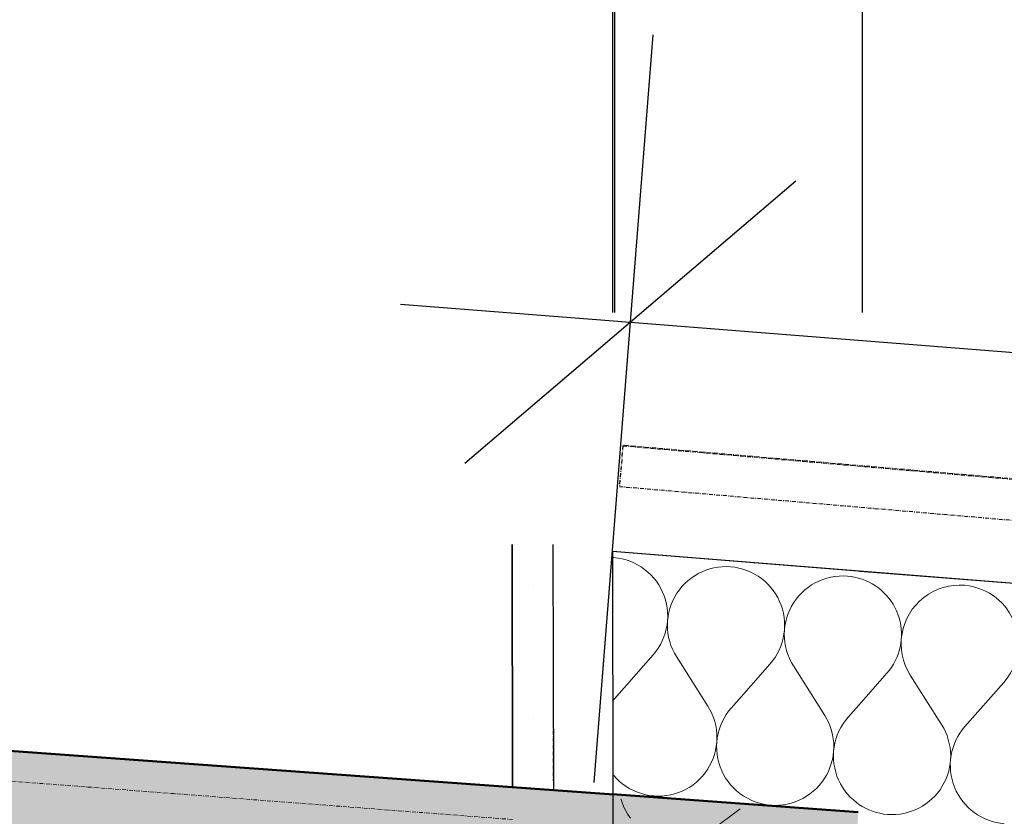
# Model space of a CAD drawing. Header units: millimetres. Extents: x -28761 to 4793, y -4271 to 20239.
# Tile 215 of 256: x -11534 to -10894, y 18816 to 19333. Entities that reach past the tile are written whole.
import ezdxf

# ---------------------------------------------------------------- set-up
doc = ezdxf.new("R2010")
doc.units = ezdxf.units.MM
doc.header["$MEASUREMENT"] = 0
doc.linetypes.add('Wipeout_Contour', pattern=[1000, 0, -1000])
doc.linetypes.add('Čerchovaná M', pattern=[4.5, 2.5, -0.85, 0.3, -0.85])
for name, color, linetype in [('5._POHLED ZÁPADNÍ_1_Konstrukce - nenosné', 7, 'Continuous'), ('5._POHLED ZÁPADNÍ_1_Konstrukce - nosné', 7, 'Continuous'), ('5._POHLED ZÁPADNÍ_1_Nové_Konstrukce - nosné', 7, 'Continuous'), ('5._POHLED ZÁPADNÍ_1_Nové_Konstrukce – Dělicí čáry vrstev', 7, 'Continuous'), ('5._POHLED ZÁPADNÍ_1_Nové_Kóty - SP', 7, 'Continuous'), ('5._POHLED ZÁPADNÍ_1_Nové_Výplně - Povrchové', 7, 'Continuous'), ('5._POHLED ZÁPADNÍ_1_Nové_Výplně – Řezové', 7, 'Continuous'), ('5._POHLED ZÁPADNÍ_1_Nové_ZJEDNODUŠENÝ DVŮR', 7, 'Continuous'), ('5._POHLED ZÁPADNÍ_1_Výplně – Řezové', 7, 'Continuous')]:
    doc.layers.add(name, color=color, linetype=linetype)

# ---------------------------------------------------------------- blocks, each defined once
blk = doc.blocks.new('*X21', base_point=(-30186.65, -6515.26))
at = {"layer": '5._POHLED ZÁPADNÍ_1_Nové_Výplně – Řezové', "color": 21, "linetype": 'Continuous', "lineweight": 20, "true_color": 0xffaaaa}
for p, q in [((-11147.45, 18983.85), (-11148.37, 18983.89)), ((-11144.75, 18983.53), (-11147.45, 18983.85)), ((-11144.43, 18983.47), (-11144.75, 18983.53)), ((-11112.44, 18948.28), (-11112.51, 18948.98)), ((-11112.79, 18940.14), (-11112.48, 18942.84)), ((-11112.48, 18942.84), (-11112.6, 18940.12)), ((-11112.48, 18942.84), (-11112.36, 18945.56)), ((-11112.17, 18945.54), (-11112.48, 18942.84)), ((-11112.36, 18945.56), (-11112.44, 18948.28)), ((-11111.69, 18948.1), (-11112.17, 18945.54)), ((-11113.99, 18934.83), (-11113.3, 18937.47)), ((-11113.3, 18937.47), (-11112.79, 18940.14)), ((-11112.6, 18940.12), (-11112.52, 18937.4)), ((-11112.52, 18937.4), (-11112.24, 18934.7)), ((-11117.17, 18927.33), (-11115.93, 18929.76)), ((-11115.93, 18929.76), (-11114.87, 18932.26)), ((-11114.87, 18932.26), (-11113.99, 18934.83)), ((-11112.24, 18934.7), (-11111.78, 18932.02)), ((-11111.78, 18932.02), (-11111.12, 18929.38)), ((-11120.15, 18922.78), (-11118.58, 18925.01)), ((-11118.58, 18925.01), (-11117.17, 18927.33)), ((-11111.12, 18929.38), (-11110.28, 18926.79)), ((-11110.28, 18926.79), (-11109.26, 18924.27)), ((-11109.26, 18924.27), (-11108.06, 18921.83)), ((-11121.88, 18920.68), (-11147.06, 18892.1)), ((-11121.88, 18920.68), (-11120.15, 18922.78)), ((-11108.06, 18921.83), (-11106.68, 18919.48)), ((-11106.68, 18919.48), (-11086.3, 18887.3)), ((-11147.06, 18892.1), (-11148.21, 18890.7)), ((-11062.91, 18895.4), (-11071.11, 18886.09)), ((-11084.93, 18884.95), (-11086.3, 18887.3)), ((-11083.73, 18882.51), (-11084.93, 18884.95)), ((-11071.11, 18886.09), (-11072.84, 18883.99)), ((-11082.7, 18879.99), (-11083.73, 18882.51)), ((-11081.86, 18877.4), (-11082.7, 18879.99)), ((-11075.81, 18879.44), (-11077.05, 18877.02)), ((-11074.41, 18881.77), (-11075.81, 18879.44)), ((-11072.84, 18883.99), (-11074.41, 18881.77)), ((-11081.21, 18874.76), (-11081.86, 18877.4)), ((-11080.74, 18872.08), (-11081.21, 18874.76)), ((-11080.47, 18869.37), (-11080.74, 18872.08)), ((-11078.99, 18871.94), (-11079.69, 18869.31)), ((-11078.11, 18874.51), (-11078.99, 18871.94)), ((-11077.05, 18877.02), (-11078.11, 18874.51)), ((-11080.51, 18863.93), (-11080.39, 18866.65)), ((-11080.19, 18866.64), (-11080.51, 18863.93)), ((-11080.39, 18866.65), (-11080.47, 18869.37)), ((-11079.69, 18869.31), (-11080.19, 18866.64)), ((-11081.32, 18858.56), (-11080.82, 18861.23)), ((-11080.82, 18861.23), (-11080.51, 18863.93)), ((-11080.51, 18863.93), (-11080.63, 18861.21)), ((-11080.63, 18861.21), (-11080.55, 18858.5)), ((-11083.94, 18850.84), (-11082.89, 18853.35)), ((-11082.89, 18853.35), (-11082.01, 18855.92)), ((-11082.01, 18855.92), (-11081.32, 18858.56)), ((-11080.55, 18858.5), (-11080.28, 18855.79)), ((-11080.28, 18855.79), (-11079.82, 18853.11)), ((-11079.82, 18853.11), (-11079.17, 18850.47)), ((-11086.58, 18846.09), (-11085.18, 18848.42)), ((-11085.18, 18848.42), (-11083.94, 18850.84)), ((-11079.17, 18850.47), (-11078.33, 18847.88)), ((-11078.33, 18847.88), (-11077.31, 18845.36)), ((-11148.12, 18843.02), (-11147.47, 18842.19)), ((-11147.47, 18842.19), (-11145.63, 18840.19)), ((-11145.63, 18840.19), (-11143.66, 18838.32)), ((-11091.74, 18839.78), (-11089.87, 18841.76)), ((-11089.87, 18841.76), (-11088.15, 18843.87)), ((-11088.15, 18843.87), (-11086.58, 18846.09)), ((-11077.31, 18845.36), (-11076.11, 18842.91)), ((-11076.11, 18842.91), (-11074.74, 18840.56)), ((-11074.74, 18840.56), (-11073.21, 18838.32)), ((-11143.66, 18838.32), (-11141.55, 18836.59)), ((-11141.55, 18836.59), (-11139.33, 18835.02)), ((-11139.33, 18835.02), (-11137, 18833.62)), ((-11137, 18833.62), (-11134.58, 18832.38)), ((-11100.47, 18833.34), (-11098.12, 18834.72)), ((-11098.12, 18834.72), (-11095.88, 18836.25)), ((-11095.88, 18836.25), (-11093.75, 18837.94)), ((-11093.75, 18837.94), (-11091.74, 18839.78)), ((-11073.21, 18838.32), (-11071.52, 18836.18)), ((-11071.52, 18836.18), (-11069.68, 18834.18)), ((-11069.68, 18834.18), (-11067.7, 18832.31)), ((-11017.79, 18831.94), (-11015.79, 18833.77)), ((-11015.79, 18833.77), (-11013.92, 18835.75)), ((-11013.92, 18835.75), (-11012.2, 18837.86)), ((-11012.2, 18837.86), (-11011.09, 18839.43)), ((-11134.58, 18832.38), (-11132.07, 18831.32)), ((-11132.07, 18831.32), (-11129.5, 18830.44)), ((-11129.5, 18830.44), (-11126.86, 18829.75)), ((-11126.86, 18829.75), (-11124.19, 18829.25)), ((-11124.19, 18829.25), (-11121.49, 18828.94)), ((-11121.49, 18828.94), (-11118.77, 18828.82)), ((-11118.77, 18828.82), (-11116.05, 18828.89)), ((-11116.05, 18828.89), (-11113.34, 18829.17)), ((-11113.34, 18829.17), (-11110.66, 18829.63)), ((-11110.66, 18829.63), (-11108.02, 18830.28)), ((-11108.02, 18830.28), (-11105.43, 18831.12)), ((-11105.43, 18831.12), (-11102.91, 18832.14)), ((-11102.91, 18832.14), (-11100.47, 18833.34)), ((-11067.7, 18832.31), (-11065.6, 18830.59)), ((-11065.6, 18830.59), (-11063.37, 18829.02)), ((-11063.37, 18829.02), (-11061.05, 18827.61)), ((-11061.05, 18827.61), (-11058.62, 18826.37)), ((-11026.96, 18826.14), (-11024.52, 18827.34)), ((-11024.52, 18827.34), (-11022.17, 18828.71)), ((-11022.17, 18828.71), (-11019.92, 18830.24)), ((-11019.92, 18830.24), (-11017.79, 18831.94)), ((-11058.62, 18826.37), (-11056.12, 18825.31)), ((-11056.12, 18825.31), (-11053.54, 18824.44)), ((-11053.54, 18824.44), (-11050.91, 18823.74)), ((-11050.91, 18823.74), (-11048.24, 18823.24)), ((-11048.24, 18823.24), (-11045.54, 18822.93)), ((-11045.54, 18822.93), (-11042.82, 18822.81)), ((-11042.82, 18822.81), (-11040.1, 18822.89)), ((-11040.1, 18822.89), (-11037.39, 18823.16)), ((-11037.39, 18823.16), (-11034.71, 18823.62)), ((-11034.71, 18823.62), (-11032.07, 18824.27)), ((-11032.07, 18824.27), (-11029.48, 18825.11)), ((-11029.48, 18825.11), (-11026.96, 18826.14))]:
    blk.add_line(p, q, dxfattribs=at)
blk = doc.blocks.new('*X22', base_point=(-30186.65, -6515.26))
at = {"layer": '5._POHLED ZÁPADNÍ_1_Nové_Výplně – Řezové', "color": 21, "linetype": 'Continuous', "lineweight": 20, "true_color": 0xffaaaa}
for p, q in [((-10969.97, 18908.67), (-10988.2, 18887.98)), ((-10954.78, 18907.46), (-10934.39, 18875.28)), ((-10894.02, 18902.66), (-10919.2, 18874.08))]:
    blk.add_line(p, q, dxfattribs=at)
for centre, start, end in [((-10998.55, 18933.85), 318.60794, 74.47296), ((-10922.59, 18927.85), 318.60794, 212.34773), ((-10966.58, 18854.9), 265.47784, 32.34773), ((-10890.63, 18848.89), 138.60794, 265.47784), ((-10966.58, 18854.9), 235.62139, 265.47784)]:
    blk.add_arc(centre, 38.1, start, end, dxfattribs=at)
blk = doc.blocks.new('*X23', base_point=(-30186.65, -6515.26))
at = {"layer": '5._POHLED ZÁPADNÍ_1_Nové_Výplně – Řezové', "color": 21, "linetype": 'Continuous', "lineweight": 20, "true_color": 0xffaaaa}
for p, q in [((-11142.07, 18983.03), (-11144.43, 18983.47)), ((-11139.44, 18982.34), (-11142.07, 18983.03)), ((-11136.87, 18981.46), (-11139.44, 18982.34)), ((-11134.36, 18980.4), (-11136.87, 18981.46)), ((-11131.94, 18979.16), (-11134.36, 18980.4)), ((-11129.61, 18977.76), (-11131.94, 18979.16)), ((-11127.39, 18976.19), (-11129.61, 18977.76)), ((-11125.28, 18974.46), (-11127.39, 18976.19)), ((-11123.31, 18972.59), (-11125.28, 18974.46)), ((-11090.07, 18974.63), (-11092.51, 18973.43)), ((-11087.55, 18975.65), (-11090.07, 18974.63)), ((-11084.96, 18976.49), (-11087.55, 18975.65)), ((-11082.32, 18977.15), (-11084.96, 18976.49)), ((-11079.64, 18977.61), (-11082.32, 18977.15)), ((-11076.93, 18977.88), (-11079.64, 18977.61)), ((-11074.22, 18977.96), (-11076.93, 18977.88)), ((-11071.5, 18977.84), (-11074.22, 18977.96)), ((-11068.79, 18977.53), (-11071.5, 18977.84)), ((-11066.12, 18977.02), (-11068.79, 18977.53)), ((-11063.49, 18976.33), (-11066.12, 18977.02)), ((-11060.92, 18975.45), (-11063.49, 18976.33)), ((-11058.41, 18974.39), (-11060.92, 18975.45)), ((-11055.99, 18973.16), (-11058.41, 18974.39)), ((-11121.47, 18970.59), (-11123.31, 18972.59)), ((-11119.78, 18968.46), (-11121.47, 18970.59)), ((-11118.24, 18966.21), (-11119.78, 18968.46)), ((-11099.24, 18968.83), (-11101.24, 18966.99)), ((-11097.11, 18970.52), (-11099.24, 18968.83)), ((-11094.86, 18972.06), (-11097.11, 18970.52)), ((-11092.51, 18973.43), (-11094.86, 18972.06)), ((-11053.66, 18971.75), (-11055.99, 18973.16)), ((-11051.44, 18970.18), (-11053.66, 18971.75)), ((-11049.33, 18968.46), (-11051.44, 18970.18)), ((-11047.35, 18966.59), (-11049.33, 18968.46)), ((-11014.12, 18968.62), (-11016.56, 18967.42)), ((-11011.6, 18969.64), (-11014.12, 18968.62)), ((-11009.01, 18970.48), (-11011.6, 18969.64)), ((-11006.37, 18971.14), (-11009.01, 18970.48)), ((-11003.69, 18971.6), (-11006.37, 18971.14)), ((-11000.98, 18971.87), (-11003.69, 18971.6)), ((-10998.26, 18971.95), (-11000.98, 18971.87)), ((-10995.54, 18971.83), (-10998.26, 18971.95)), ((-10992.84, 18971.52), (-10995.54, 18971.83)), ((-10990.17, 18971.02), (-10992.84, 18971.52)), ((-10988.35, 18970.54), (-10990.17, 18971.02)), ((-11116.88, 18963.86), (-11118.24, 18966.21)), ((-11115.68, 18961.42), (-11116.88, 18963.86)), ((-11104.83, 18962.91), (-11106.4, 18960.68)), ((-11103.11, 18965.01), (-11104.83, 18962.91)), ((-11101.24, 18966.99), (-11103.11, 18965.01)), ((-11045.52, 18964.58), (-11047.35, 18966.59)), ((-11043.83, 18962.45), (-11045.52, 18964.58)), ((-11042.29, 18960.2), (-11043.83, 18962.45)), ((-11023.29, 18962.82), (-11025.29, 18960.98)), ((-11021.16, 18964.52), (-11023.29, 18962.82)), ((-11018.91, 18966.05), (-11021.16, 18964.52)), ((-11016.56, 18967.42), (-11018.91, 18966.05)), ((-11114.66, 18958.9), (-11115.68, 18961.42)), ((-11113.82, 18956.31), (-11114.66, 18958.9)), ((-11113.17, 18953.67), (-11113.82, 18956.31)), ((-11109.04, 18955.93), (-11110.1, 18953.42)), ((-11107.81, 18958.35), (-11109.04, 18955.93)), ((-11106.4, 18960.68), (-11107.81, 18958.35)), ((-11040.92, 18957.85), (-11042.29, 18960.2)), ((-11039.72, 18955.41), (-11040.92, 18957.85)), ((-11038.7, 18952.89), (-11039.72, 18955.41)), ((-11028.88, 18956.9), (-11030.45, 18954.68)), ((-11027.16, 18959.01), (-11028.88, 18956.9)), ((-11025.29, 18960.98), (-11027.16, 18959.01)), ((-11112.7, 18950.99), (-11113.17, 18953.67)), ((-11112.51, 18948.98), (-11112.7, 18950.99)), ((-11110.98, 18950.85), (-11111.67, 18948.22)), ((-11110.1, 18953.42), (-11110.98, 18950.85)), ((-11037.86, 18950.3), (-11038.7, 18952.89)), ((-11037.21, 18947.66), (-11037.86, 18950.3)), ((-11033.09, 18949.92), (-11034.15, 18947.42)), ((-11031.85, 18952.35), (-11033.09, 18949.92)), ((-11030.45, 18954.68), (-11031.85, 18952.35)), ((-11111.67, 18948.22), (-11111.69, 18948.1)), ((-11036.75, 18944.98), (-11037.21, 18947.66)), ((-11036.48, 18942.27), (-11036.75, 18944.98)), ((-11035.02, 18944.84), (-11035.72, 18942.21)), ((-11034.15, 18947.42), (-11035.02, 18944.84)), ((-11036.84, 18934.13), (-11036.53, 18936.83)), ((-11036.53, 18936.83), (-11036.64, 18934.12)), ((-11036.53, 18936.83), (-11036.41, 18939.55)), ((-11036.22, 18939.54), (-11036.53, 18936.83)), ((-11036.41, 18939.55), (-11036.48, 18942.27)), ((-11035.72, 18942.21), (-11036.22, 18939.54)), ((-11038.04, 18928.83), (-11037.34, 18931.46)), ((-11037.34, 18931.46), (-11036.84, 18934.13)), ((-11036.64, 18934.12), (-11036.56, 18931.4)), ((-11036.56, 18931.4), (-11036.29, 18928.69)), ((-11041.22, 18921.33), (-11039.98, 18923.75)), ((-11039.98, 18923.75), (-11038.92, 18926.25)), ((-11038.92, 18926.25), (-11038.04, 18928.83)), ((-11036.29, 18928.69), (-11035.83, 18926.01)), ((-11035.83, 18926.01), (-11035.17, 18923.37)), ((-11035.17, 18923.37), (-11034.33, 18920.78)), ((-11045.92, 18914.67), (-11044.2, 18916.78)), ((-11044.2, 18916.78), (-11042.63, 18919)), ((-11042.63, 18919), (-11041.22, 18921.33)), ((-11034.33, 18920.78), (-11033.31, 18918.26)), ((-11033.31, 18918.26), (-11032.1, 18915.82)), ((-11045.92, 18914.67), (-11062.91, 18895.4)), ((-11032.1, 18915.82), (-11030.73, 18913.47)), ((-11030.73, 18913.47), (-11010.35, 18881.29)), ((-10988.2, 18887.98), (-10995.16, 18880.09)), ((-11008.98, 18878.94), (-11010.35, 18881.29)), ((-11007.77, 18876.5), (-11008.98, 18878.94)), ((-10995.16, 18880.09), (-10996.88, 18877.98)), ((-11006.75, 18873.98), (-11007.77, 18876.5)), ((-11005.91, 18871.39), (-11006.75, 18873.98)), ((-10999.86, 18873.43), (-11001.1, 18871.01)), ((-10998.45, 18875.76), (-10999.86, 18873.43)), ((-10996.88, 18877.98), (-10998.45, 18875.76)), ((-11005.25, 18868.75), (-11005.91, 18871.39)), ((-11004.79, 18866.07), (-11005.25, 18868.75)), ((-11004.52, 18863.36), (-11004.79, 18866.07)), ((-11003.04, 18865.93), (-11003.74, 18863.3)), ((-11002.16, 18868.51), (-11003.04, 18865.93)), ((-11001.1, 18871.01), (-11002.16, 18868.51)), ((-11004.55, 18857.93), (-11004.44, 18860.64)), ((-11004.24, 18860.63), (-11004.55, 18857.93)), ((-11004.44, 18860.64), (-11004.52, 18863.36)), ((-11003.74, 18863.3), (-11004.24, 18860.63)), ((-11005.36, 18852.55), (-11004.86, 18855.22)), ((-11004.86, 18855.22), (-11004.55, 18857.93)), ((-11004.55, 18857.93), (-11004.67, 18855.21)), ((-11004.67, 18855.21), (-11004.6, 18852.49)), ((-11007.99, 18844.84), (-11006.93, 18847.34)), ((-11006.93, 18847.34), (-11006.06, 18849.92)), ((-11006.06, 18849.92), (-11005.36, 18852.55)), ((-11004.6, 18852.49), (-11004.33, 18849.78)), ((-11004.33, 18849.78), (-11003.87, 18847.1)), ((-11003.87, 18847.1), (-11003.22, 18844.46)), ((-11011.09, 18839.43), (-11010.63, 18840.08)), ((-11010.63, 18840.08), (-11009.23, 18842.41)), ((-11009.23, 18842.41), (-11007.99, 18844.84)), ((-11003.22, 18844.46), (-11002.38, 18841.87)), ((-11002.38, 18841.87), (-11001.36, 18839.35)), ((-11001.36, 18839.35), (-11000.16, 18836.91)), ((-11000.16, 18836.91), (-10998.79, 18834.56)), ((-10998.79, 18834.56), (-10997.25, 18832.31)), ((-10997.25, 18832.31), (-10995.56, 18830.18)), ((-10995.56, 18830.18), (-10993.73, 18828.17)), ((-10993.73, 18828.17), (-10991.75, 18826.3)), ((-10991.75, 18826.3), (-10989.64, 18824.58)), ((-10989.64, 18824.58), (-10988.09, 18823.48))]:
    blk.add_line(p, q, dxfattribs=at)
blk = doc.blocks.new('*X30', base_point=(-30186.65, -6515.26))
at = {"layer": '5._POHLED ZÁPADNÍ_1_Nové_Výplně – Řezové', "color": 21, "linetype": 'Continuous', "lineweight": 20, "true_color": 0xffaaaa}
for p, q in [((-11142.77, 18826.8), (-11142.74, 18826.68)), ((-11142.74, 18826.68), (-11141.88, 18824.1)), ((-11141.88, 18824.1), (-11140.83, 18821.59)), ((-11140.83, 18821.59), (-11139.61, 18819.16)), ((-11139.61, 18819.16), (-11138.22, 18816.82)), ((-11138.22, 18816.82), (-11136.66, 18814.59)), ((-11083.3, 18807.05), (-11065.21, 18820.66))]:
    blk.add_line(p, q, dxfattribs=at)

msp = doc.modelspace()

# ---------------------------------------------------------------- linework, layer by layer
at = {"layer": '5._POHLED ZÁPADNÍ_1_Nové_Kóty - SP', "color": 1, "linetype": 'Continuous', "lineweight": 25}
for p, q in [((-11148.08, 19143.22), (-11148.08, 19630.72)), ((-11146.79, 19143.22), (-11146.79, 19630.72)), ((-10985.81, 19143.22), (-10985.81, 19630.72)), ((-11029.02, 19228.63), (-11244.16, 19045.02)), ((-11286.12, 19148.65), (-11136.59, 19136.82))]:
    msp.add_line(p, q, dxfattribs=at)
at = {"layer": '5._POHLED ZÁPADNÍ_1_Nové_ZJEDNODUŠENÝ DVŮR', "color": 1, "linetype": 'Čerchovaná M', "lineweight": 25, "flags": 128}
msp.add_lwpolyline([(-11141.51, 19056.56), (-11143.78, 19030.1)], dxfattribs=at)

# ---------------------------------------------------------------- wipeouts: each hides what was drawn before it
at = {"color": 254, "linetype": 'Wipeout_Contour', "lineweight": 0, "ltscale": 87922.213894}
msp.add_wipeout([(-11186.57, 18832.75), (-11186.87, 18992.36), (-11213.47, 18992.31), (-11213.18, 18834.67)], dxfattribs=at).dxf.layer = '5._POHLED ZÁPADNÍ_1_Nové_Výplně – Řezové'
at = {"color": 254, "linetype": 'Wipeout_Contour', "lineweight": 0, "ltscale": 65686.447731}
msp.add_wipeout([(-10988.07, 18814.56), (-11148.38, 18987.74), (-11148.1, 18827.22)], dxfattribs=at).dxf.layer = '5._POHLED ZÁPADNÍ_1_Nové_Výplně – Řezové'

# ---------------------------------------------------------------- next in the draw order: hatches: boundary and pattern name
at = {"layer": '5._POHLED ZÁPADNÍ_1_Nové_Výplně – Řezové', "linetype": 'Continuous', "lineweight": 20, "true_color": 0xffaaaa}
h = msp.add_hatch(dxfattribs=at)
h.set_pattern_fill('Omítka_01_0001', color=21, style=0, pattern_type=2)
h.set_pattern_definition([(0, (0, 0), (0, 86.60254), [0, -50]), (0, (25, 43.3), (0, 86.60254), [0, -50])])
h.paths.add_polyline_path([(-11186.57, 18832.75), (-11186.87, 18992.36), (-11213.47, 18992.31), (-11213.18, 18834.67)])

# ---------------------------------------------------------------- next in the draw order: linework, layer by layer
at = {"layer": '5._POHLED ZÁPADNÍ_1_Nové_ZJEDNODUŠENÝ DVŮR', "color": 1, "linetype": 'Continuous', "lineweight": 25}
for p, q in [((-11186.51, 18832.74), (-11186.87, 18992.36)), ((-11186.57, 18832.75), (-11186.51, 18832.74))]:
    msp.add_line(p, q, dxfattribs=at)
at = {"layer": '5._POHLED ZÁPADNÍ_1_Nové_ZJEDNODUŠENÝ DVŮR', "color": 1, "linetype": 'Čerchovaná M', "lineweight": 25, "flags": 128}
msp.add_lwpolyline([(-11186.51, 18832.74), (-11186.81, 18992.36)], dxfattribs=at)

# ---------------------------------------------------------------- next in the draw order: block references
at = {"layer": '5._POHLED ZÁPADNÍ_1_Konstrukce - nenosné', "color": 9, "linetype": 'Continuous', "lineweight": 13}
msp.add_blockref('*X21', (-30186.65, -6515.26), dxfattribs=at)

# ---------------------------------------------------------------- next in the draw order: wipeouts: each hides what was drawn before it
at = {"color": 254, "linetype": 'Wipeout_Contour', "lineweight": 0, "ltscale": 79823.404221}
msp.add_wipeout([(-10988.07, 18814.56), (-321.45, 17970.93), (-321.45, 18131.43), (-10988.36, 18975.08)], dxfattribs=at).dxf.layer = '5._POHLED ZÁPADNÍ_1_Nové_Výplně – Řezové'

# ---------------------------------------------------------------- next in the draw order: block references
at = {"layer": '5._POHLED ZÁPADNÍ_1_Konstrukce - nenosné', "color": 9, "linetype": 'Continuous', "lineweight": 13}
msp.add_blockref('*X22', (-30186.65, -6515.26), dxfattribs=at)

# ---------------------------------------------------------------- next in the draw order: wipeouts: each hides what was drawn before it
at = {"color": 254, "linetype": 'Wipeout_Contour', "lineweight": 0, "ltscale": 66031.429279}
msp.add_wipeout([(-11213.54, 18992.31), (-11213.24, 18834.67), (-11213.47, 18992.31)], dxfattribs=at).dxf.layer = '5._POHLED ZÁPADNÍ_1_Nové_Výplně - Povrchové'

# ---------------------------------------------------------------- next in the draw order: linework, layer by layer
at = {"layer": '5._POHLED ZÁPADNÍ_1_Konstrukce - nosné', "color": 251, "linetype": 'Čerchovaná M', "lineweight": 20, "true_color": 0x6a6a6a, "flags": 128}
msp.add_lwpolyline([(-11213.2, 18813.62), (-24581.12, 19835.3)], dxfattribs=at)
at = {"layer": '5._POHLED ZÁPADNÍ_1_Nové_Konstrukce – Dělicí čáry vrstev', "color": 1, "linetype": 'Continuous', "lineweight": 25}
msp.add_line((-11213.18, 18834.67), (-11186.57, 18832.75), dxfattribs=at)
at = {"layer": '5._POHLED ZÁPADNÍ_1_Nové_ZJEDNODUŠENÝ DVŮR', "color": 1, "linetype": 'Continuous', "lineweight": 25}
for p, q in [((-11213.18, 18834.67), (-11213.47, 18992.31)), ((-11213.24, 18834.67), (-11213.18, 18834.67))]:
    msp.add_line(p, q, dxfattribs=at)
at = {"layer": '5._POHLED ZÁPADNÍ_1_Nové_ZJEDNODUŠENÝ DVŮR', "color": 1, "linetype": 'Continuous', "lineweight": 25, "flags": 128}
msp.add_lwpolyline([(-11213.54, 18992.31), (-11213.24, 18834.67)], dxfattribs=at)

# ---------------------------------------------------------------- next in the draw order: wipeouts: each hides what was drawn before it
at = {"color": 254, "linetype": 'Wipeout_Contour', "lineweight": 0, "ltscale": 65734.566778}
msp.add_wipeout([(-10988.36, 18975.08), (-11148.38, 18987.74), (-10988.07, 18814.56)], dxfattribs=at).dxf.layer = '5._POHLED ZÁPADNÍ_1_Nové_Výplně – Řezové'

# ---------------------------------------------------------------- next in the draw order: linework, layer by layer
at = {"layer": '5._POHLED ZÁPADNÍ_1_Nové_Konstrukce - nosné', "color": 1, "linetype": 'Continuous', "lineweight": 25, "flags": 128}
for points in [[(-11148.38, 18987.74), (-11148.1, 18827.22)], [(-321.45, 18131.43), (-11148.38, 18987.74)]]:
    msp.add_lwpolyline(points, dxfattribs=at)
at = {"layer": '5._POHLED ZÁPADNÍ_1_Nové_Kóty - SP', "color": 1, "linetype": 'Continuous', "lineweight": 25}
msp.add_line((-11160.24, 18837.76), (-11121.81, 19323.74), dxfattribs=at)
at = {"layer": '5._POHLED ZÁPADNÍ_1_Nové_ZJEDNODUŠENÝ DVŮR', "color": 1, "linetype": 'Čerchovaná M', "lineweight": 25}
for p, q in [((-11141.51, 19056.56), (-6026.72, 18617.52)), ((-11141.5, 19056.65), (-6026.71, 18617.61))]:
    msp.add_line(p, q, dxfattribs=at)
at = {"layer": '5._POHLED ZÁPADNÍ_1_Nové_ZJEDNODUŠENÝ DVŮR', "color": 1, "linetype": 'Čerchovaná M', "lineweight": 25, "flags": 128}
for points in [[(-6026.7, 18617.69), (-11141.5, 19056.74)], [(-11143.78, 19030.1), (-6028.83, 18591.04)]]:
    msp.add_lwpolyline(points, dxfattribs=at)

# ---------------------------------------------------------------- next in the draw order: block references
at = {"layer": '5._POHLED ZÁPADNÍ_1_Konstrukce - nenosné', "color": 9, "linetype": 'Continuous', "lineweight": 13}
msp.add_blockref('*X23', (-30186.65, -6515.26), dxfattribs=at)

# ---------------------------------------------------------------- next in the draw order: wipeouts: each hides what was drawn before it
at = {"color": 254, "linetype": 'Wipeout_Contour', "lineweight": 0, "ltscale": 86377.258733}
msp.add_wipeout([(-10987.08, 18256.9), (-10988.07, 18814.56), (-11148.1, 18827.22), (-11147.11, 18268.49)], dxfattribs=at).dxf.layer = '5._POHLED ZÁPADNÍ_1_Nové_Výplně – Řezové'

# ---------------------------------------------------------------- next in the draw order: hatches: boundary and pattern name
at = {"layer": '5._POHLED ZÁPADNÍ_1_Výplně – Řezové', "linetype": 'Continuous', "lineweight": 13}
msp.add_hatch(color=254, dxfattribs=at).paths.add_polyline_path([(-20973.27, 18976.78), (-11028.79, 18259.92), (-10988.52, 18818.47), (-20933.01, 19535.33)])

# ---------------------------------------------------------------- next in the draw order: linework, layer by layer
at = {"layer": '5._POHLED ZÁPADNÍ_1_Konstrukce - nosné', "color": 7, "linetype": 'Continuous', "lineweight": 50, "flags": 128}
msp.add_lwpolyline([(-10988.52, 18818.47), (-20933.01, 19535.33)], dxfattribs=at)
at = {"layer": '5._POHLED ZÁPADNÍ_1_Nové_Konstrukce - nosné', "color": 1, "linetype": 'Continuous', "lineweight": 25, "flags": 128}
msp.add_lwpolyline([(-11148.1, 18827.22), (-11147.11, 18268.49)], dxfattribs=at)
at = {"layer": '5._POHLED ZÁPADNÍ_1_Nové_Kóty - SP', "color": 1, "linetype": 'Continuous', "lineweight": 25}
msp.add_line((-11136.59, 19136.82), (-149.66, 18267.86), dxfattribs=at)

# ---------------------------------------------------------------- next in the draw order: block references
at = {"layer": '5._POHLED ZÁPADNÍ_1_Konstrukce - nenosné', "color": 9, "linetype": 'Continuous', "lineweight": 13}
msp.add_blockref('*X30', (-30186.65, -6515.26), dxfattribs=at)

doc.saveas('drawing.dxf')
